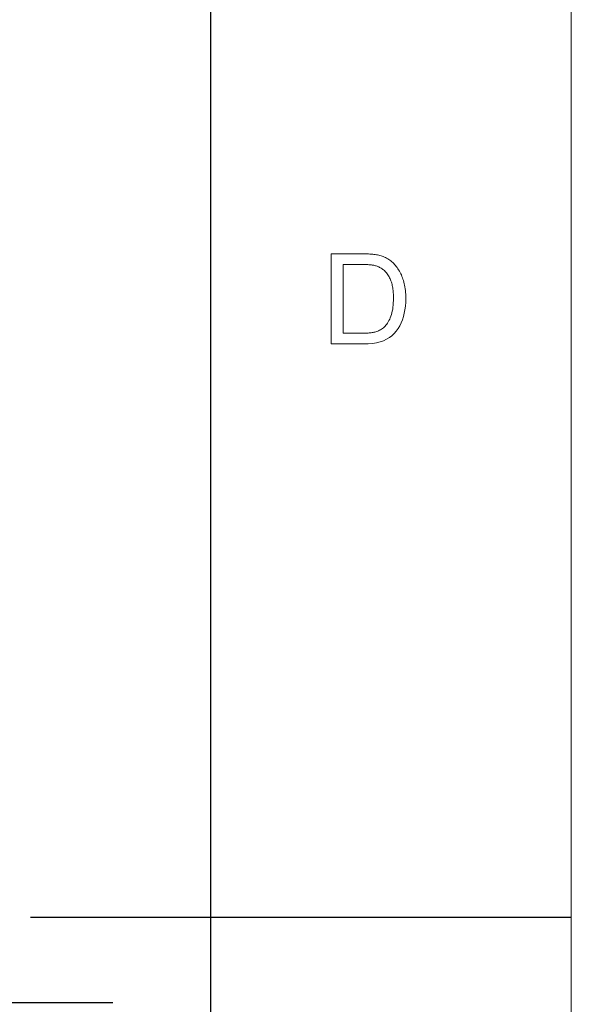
# Model space of a CAD drawing. Header units: millimetres. Extents: x 2984 to 3412, y -1556 to -1253.
# Tile 52 of 53: x 3390 to 3412, y -1412 to -1373. Entities that reach past the tile are written whole.
import ezdxf

# ---------------------------------------------------------------- set-up
doc = ezdxf.new("R2010")
doc.units = ezdxf.units.MM

msp = doc.modelspace()

# ---------------------------------------------------------------- linework, layer by layer
at = {"color": 7, "lineweight": 13}
msp.add_line((3411.755, -1555.808), (3411.755, -1253.421), dxfattribs=at)
at = {"color": 7, "lineweight": 25}
msp.add_line((3397.355, -1541.408), (3397.355, -1267.821), dxfattribs=at)
at = {"color": 7, "lineweight": 25, "ltscale": 0.375}
msp.add_line((3390.155, -1408.903), (3411.755, -1408.903), dxfattribs=at)
at = {"color": 3}
msp.add_line((3319.181, -1412.322), (3393.442, -1412.322), dxfattribs=at)
at = {"color": 7, "lineweight": 13}
for points in [[(3402.165, -1382.392), (3403.408, -1382.392), (3403.472, -1382.392), (3403.535, -1382.393), (3403.595, -1382.395), (3403.654, -1382.397), (3403.711, -1382.4), (3403.767, -1382.404), (3403.82, -1382.408), (3403.872, -1382.413), (3403.922, -1382.419), (3403.97, -1382.425), (3404.017, -1382.432), (3404.063, -1382.442), (3404.109, -1382.453), (3404.155, -1382.467), (3404.2, -1382.482), (3404.245, -1382.499), (3404.29, -1382.518), (3404.334, -1382.539), (3404.377, -1382.562), (3404.421, -1382.587), (3404.463, -1382.614), (3404.504, -1382.642), (3404.545, -1382.673), (3404.584, -1382.706), (3404.622, -1382.74), (3404.659, -1382.777), (3404.695, -1382.815), (3404.73, -1382.855), (3404.764, -1382.898), (3404.796, -1382.942), (3404.828, -1382.988), (3404.858, -1383.035), (3404.887, -1383.083), (3404.914, -1383.133), (3404.94, -1383.185), (3404.965, -1383.237), (3404.988, -1383.291), (3405.01, -1383.346), (3405.03, -1383.403), (3405.049, -1383.461), (3405.067, -1383.521), (3405.082, -1383.584), (3405.096, -1383.648), (3405.108, -1383.716), (3405.118, -1383.786), (3405.127, -1383.858), (3405.133, -1383.933), (3405.138, -1384.01), (3405.14, -1384.09), (3405.141, -1384.172), (3405.138, -1384.328), (3405.126, -1384.479), (3405.107, -1384.624), (3405.081, -1384.763), (3405.047, -1384.897), (3405.005, -1385.025), (3404.956, -1385.147), (3404.899, -1385.264), (3404.835, -1385.374), (3404.763, -1385.48), (3404.682, -1385.577), (3404.59, -1385.664), (3404.487, -1385.741), (3404.373, -1385.807), (3404.249, -1385.864), (3404.113, -1385.91), (3403.967, -1385.946), (3403.809, -1385.971), (3403.641, -1385.987), (3403.462, -1385.992), (3402.165, -1385.992)], [(3402.641, -1385.564), (3403.412, -1385.564), (3403.459, -1385.564), (3403.505, -1385.563), (3403.549, -1385.562), (3403.593, -1385.56), (3403.636, -1385.557), (3403.677, -1385.554), (3403.718, -1385.55), (3403.757, -1385.546), (3403.796, -1385.541), (3403.834, -1385.535), (3403.871, -1385.528), (3403.908, -1385.519), (3403.945, -1385.508), (3403.983, -1385.495), (3404.02, -1385.48), (3404.058, -1385.463), (3404.096, -1385.444), (3404.133, -1385.423), (3404.171, -1385.4), (3404.209, -1385.375), (3404.247, -1385.348), (3404.283, -1385.317), (3404.318, -1385.282), (3404.351, -1385.245), (3404.383, -1385.203), (3404.414, -1385.159), (3404.444, -1385.111), (3404.472, -1385.06), (3404.499, -1385.006), (3404.525, -1384.948), (3404.549, -1384.887), (3404.57, -1384.822), (3404.589, -1384.753), (3404.605, -1384.68), (3404.619, -1384.603), (3404.63, -1384.523), (3404.639, -1384.438), (3404.645, -1384.35), (3404.649, -1384.258), (3404.65, -1384.162), (3404.65, -1384.109), (3404.648, -1384.056), (3404.646, -1384.003), (3404.642, -1383.952), (3404.638, -1383.901), (3404.633, -1383.851), (3404.627, -1383.802), (3404.619, -1383.753), (3404.611, -1383.705), (3404.602, -1383.658), (3404.592, -1383.611), (3404.58, -1383.565), (3404.566, -1383.521), (3404.551, -1383.477), (3404.534, -1383.434), (3404.516, -1383.391), (3404.496, -1383.35), (3404.474, -1383.309), (3404.45, -1383.269), (3404.425, -1383.23), (3404.399, -1383.193), (3404.372, -1383.157), (3404.345, -1383.124), (3404.316, -1383.093), (3404.287, -1383.063), (3404.257, -1383.036), (3404.226, -1383.011), (3404.195, -1382.988), (3404.163, -1382.967), (3404.13, -1382.948), (3404.096, -1382.931), (3404.063, -1382.915), (3404.03, -1382.9), (3403.997, -1382.887), (3403.965, -1382.876), (3403.932, -1382.866), (3403.9, -1382.857), (3403.868, -1382.849), (3403.836, -1382.843), (3403.804, -1382.839), (3403.772, -1382.835), (3403.737, -1382.832), (3403.701, -1382.829), (3403.663, -1382.826), (3403.623, -1382.824), (3403.582, -1382.822), (3403.539, -1382.821), (3403.493, -1382.82), (3403.446, -1382.819), (3403.398, -1382.819), (3402.641, -1382.819)]]:
    msp.add_lwpolyline(points, close=True, dxfattribs=at)

doc.saveas('drawing.dxf')
